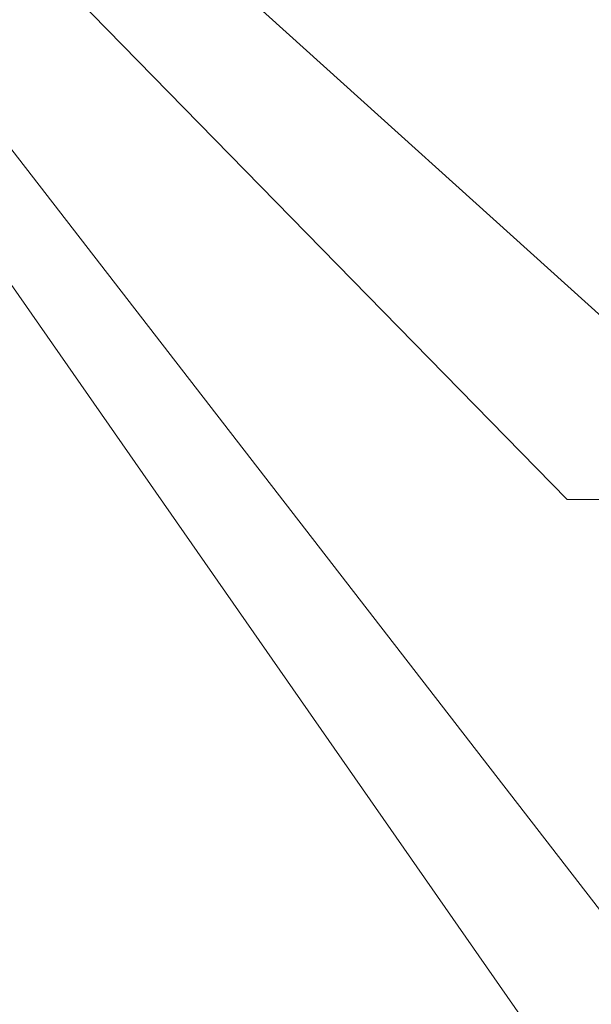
# Model space of a CAD drawing. Header units: millimetres. Extents: x -256498 to -248402, y 35117 to 38243.
# Tile 16 of 19: x -248742 to -248651, y 36658 to 36815. Entities that reach past the tile are written whole.
import ezdxf

# ---------------------------------------------------------------- set-up
doc = ezdxf.new("R2010")
doc.units = ezdxf.units.MM
doc.header["$MEASUREMENT"] = 0

msp = doc.modelspace()

# ---------------------------------------------------------------- linework, layer by layer
at = {"color": 154, "linetype": 'Continuous', "lineweight": 13}
for p, q in [((-248745.01, 36829.9), (-248655.35, 36738.23)), ((-248718.23, 36829.07), (-248649.31, 36766.8)), ((-248780.7, 36825.38), (-248640.71, 36624.63)), ((-248753.24, 36806.24), (-248640.71, 36660.76)), ((-248655.35, 36738.23), (-248653.35, 36738.23)), ((-248653.35, 36738.23), (-248548.7, 36738.23))]:
    msp.add_line(p, q, dxfattribs=at)

doc.saveas('drawing.dxf')
